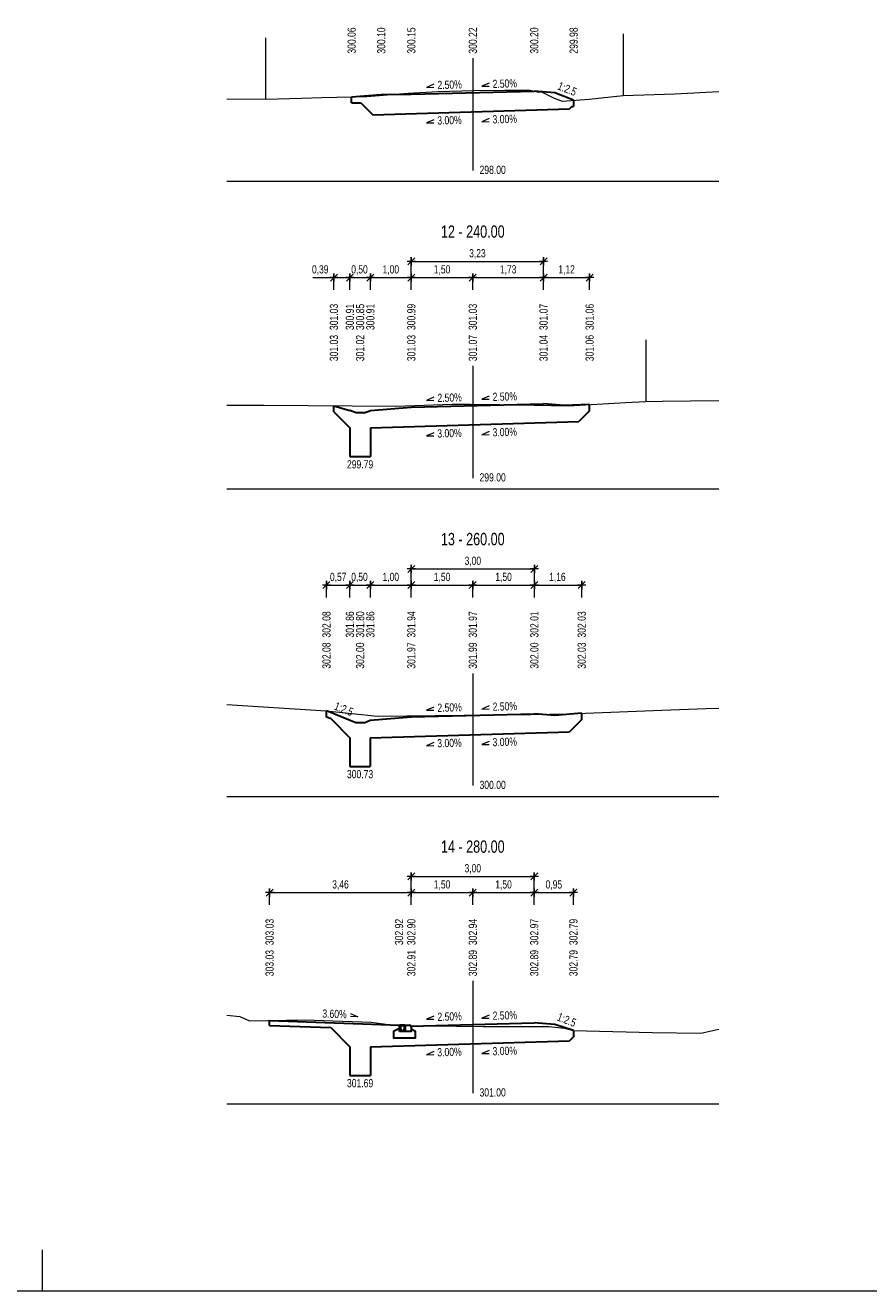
# Model space of a CAD drawing. Header units: metres. Extents: x -555394.9 to -555310.9, y -1125342.1 to -1125282.7.
# Tile 2 of 7: x -555374.3 to -555353.7, y -1125342.1 to -1125311.3. Entities that reach past the tile are written whole.
import ezdxf
from ezdxf.enums import TextEntityAlignment as Align

# ---------------------------------------------------------------- set-up
doc = ezdxf.new("R2010")
doc.units = ezdxf.units.M
doc.header["$MEASUREMENT"] = 0
doc.linetypes.add('DGN Style 4', pattern=[5.477252, 2.736915, -1.368458, 0.003421, -1.368458])
doc.layers.get('0').update_dxf_attribs({"lineweight": 13})
for name, color, linetype, lineweight in [('16', 7, 'Continuous', 0), ('KOTY', 7, 'Continuous', 13), ('PR_NAVRH', 1, 'Continuous', 30), ('PR_SKLON_NAVRH', 1, 'Continuous', 13), ('PR_STANICENI', 7, 'Continuous', 0), ('PR_VYSKY_NAVRH', 1, 'Continuous', 13), ('PR_VYSKY_TEREN', 7, 'Continuous', 13), ('RAMECEK', 7, 'Continuous', 0), ('TEREN', 7, 'Continuous', 0)]:
    doc.layers.add(name, color=color, linetype=linetype, lineweight=lineweight)
doc.styles.add('Style-Arial', font='arial.ttf')

# ---------------------------------------------------------------- blocks, each defined once
blk = doc.blocks.new('KOTA_ZN250')
at = {"color": 0, "linetype": 'ByBlock', "lineweight": -2, "ltscale": 0.25}
for p, q in [((-0.25, 0), (0.25, 0)), ((0.212, 0.212), (-0.212, -0.212)), ((0, -0.25), (0, 0.25))]:
    blk.add_line(p, q, dxfattribs=at)

msp = doc.modelspace()

# ---------------------------------------------------------------- linework, layer by layer
at = {"layer": '16', "color": 1, "linetype": 'DGN Style 4', "lineweight": 13}
for p, q in [((-555363.4, -1125312.055), (-555363.4, -1125315.055)), ((-555363.4, -1125319.555), (-555363.4, -1125322.555)), ((-555363.4, -1125327.055), (-555363.4, -1125330.055)), ((-555363.4, -1125334.555), (-555363.4, -1125337.555))]:
    msp.add_line(p, q, dxfattribs=at)
at = {"layer": '16', "color": 7, "linetype": 'Continuous', "lineweight": 0}
for p, q in [((-555369.4, -1125315.055), (-555357.4, -1125315.055)), ((-555369.4, -1125322.555), (-555357.4, -1125322.555)), ((-555369.4, -1125330.055), (-555357.4, -1125330.055)), ((-555369.4, -1125337.555), (-555357.4, -1125337.555))]:
    msp.add_line(p, q, dxfattribs=at)
at = {"layer": 'KOTY'}
for p, q in [((-555364.9, -1125317.308), (-555364.9, -1125316.908)), ((-555361.674, -1125317.308), (-555361.674, -1125316.908)), ((-555364.9, -1125317.008), (-555361.674, -1125317.008)), ((-555367.3, -1125317.402), (-555360.549, -1125317.402)), ((-555366.79, -1125317.702), (-555366.79, -1125317.302)), ((-555366.4, -1125317.702), (-555366.4, -1125317.302)), ((-555365.9, -1125317.702), (-555365.9, -1125317.302)), ((-555364.9, -1125317.702), (-555364.9, -1125317.302)), ((-555363.4, -1125317.702), (-555363.4, -1125317.302)), ((-555361.674, -1125317.702), (-555361.674, -1125317.302)), ((-555360.549, -1125317.702), (-555360.549, -1125317.302)), ((-555364.9, -1125324.808), (-555364.9, -1125324.408)), ((-555364.9, -1125324.508), (-555361.898, -1125324.508)), ((-555361.898, -1125324.808), (-555361.898, -1125324.408)), ((-555366.971, -1125325.202), (-555366.971, -1125324.802)), ((-555366.971, -1125324.902), (-555360.743, -1125324.902)), ((-555366.4, -1125325.202), (-555366.4, -1125324.802)), ((-555365.9, -1125325.202), (-555365.9, -1125324.802)), ((-555364.9, -1125325.202), (-555364.9, -1125324.802)), ((-555363.4, -1125325.202), (-555363.4, -1125324.802)), ((-555361.898, -1125325.202), (-555361.898, -1125324.802)), ((-555360.743, -1125325.202), (-555360.743, -1125324.802)), ((-555364.9, -1125332.308), (-555364.9, -1125331.908)), ((-555364.9, -1125332.008), (-555361.898, -1125332.008)), ((-555361.9, -1125332.308), (-555361.9, -1125331.908)), ((-555368.359, -1125332.702), (-555368.359, -1125332.302)), ((-555364.9, -1125332.702), (-555364.9, -1125332.302)), ((-555363.4, -1125332.702), (-555363.4, -1125332.302)), ((-555361.9, -1125332.702), (-555361.9, -1125332.302)), ((-555360.945, -1125332.702), (-555360.945, -1125332.302)), ((-555368.359, -1125332.402), (-555360.945, -1125332.402))]:
    msp.add_line(p, q, dxfattribs=at)
at = {"layer": 'PR_NAVRH'}
for p, q in [((-555366.356, -1125312.992), (-555365.634, -1125312.934)), ((-555365.634, -1125312.934), (-555364.9, -1125312.929)), ((-555364.9, -1125312.929), (-555361.9, -1125312.854)), ((-555361.4, -1125312.894), (-555361.9, -1125312.854)), ((-555360.939, -1125313.079), (-555361.4, -1125312.894)), ((-555366.356, -1125313.142), (-555366.356, -1125312.992)), ((-555366.134, -1125313.137), (-555365.838, -1125313.433)), ((-555360.986, -1125313.232), (-555361.042, -1125313.289)), ((-555360.939, -1125313.079), (-555360.939, -1125313.229)), ((-555365.838, -1125313.433), (-555361.042, -1125313.289)), ((-555366.79, -1125320.678), (-555366.79, -1125320.528)), ((-555366.79, -1125320.528), (-555366.4, -1125320.642)), ((-555366.25, -1125320.702), (-555366.4, -1125320.642)), ((-555366.05, -1125320.702), (-555365.9, -1125320.642)), ((-555365.9, -1125320.642), (-555364.9, -1125320.562)), ((-555364.9, -1125320.562), (-555361.674, -1125320.481)), ((-555361.174, -1125320.521), (-555361.674, -1125320.481)), ((-555360.549, -1125320.499), (-555361.174, -1125320.521)), ((-555360.549, -1125320.649), (-555360.816, -1125320.916)), ((-555360.549, -1125320.649), (-555360.549, -1125320.499)), ((-555366.79, -1125320.678), (-555366.4, -1125321.068)), ((-555366.05, -1125320.702), (-555366.25, -1125320.702)), ((-555365.9, -1125321.068), (-555360.816, -1125320.916)), ((-555366.4, -1125321.068), (-555366.4, -1125321.768)), ((-555365.9, -1125321.068), (-555365.9, -1125321.768)), ((-555366.4, -1125321.768), (-555365.9, -1125321.768)), ((-555366.251, -1125328.259), (-555366.971, -1125327.971)), ((-555366.971, -1125328.121), (-555366.971, -1125327.971)), ((-555364.901, -1125328.119), (-555361.898, -1125328.043)), ((-555361.398, -1125328.083), (-555361.898, -1125328.043)), ((-555360.743, -1125328.03), (-555361.398, -1125328.083)), ((-555360.743, -1125328.18), (-555360.743, -1125328.03)), ((-555366.86, -1125328.165), (-555366.971, -1125328.121)), ((-555366.86, -1125328.165), (-555366.401, -1125328.624)), ((-555366.051, -1125328.259), (-555366.251, -1125328.259)), ((-555366.051, -1125328.259), (-555365.901, -1125328.199)), ((-555365.901, -1125328.199), (-555364.901, -1125328.119)), ((-555360.743, -1125328.18), (-555361.041, -1125328.478)), ((-555366.401, -1125328.624), (-555366.401, -1125329.324)), ((-555365.901, -1125328.624), (-555361.041, -1125328.478)), ((-555365.901, -1125328.624), (-555365.901, -1125329.324)), ((-555366.401, -1125329.324), (-555365.901, -1125329.324)), ((-555368.359, -1125335.521), (-555365.185, -1125335.636)), ((-555368.359, -1125335.641), (-555368.359, -1125335.521)), ((-555368.359, -1125335.641), (-555366.865, -1125335.695)), ((-555366.865, -1125335.695), (-555366.4, -1125336.161)), ((-555365.185, -1125335.64), (-555365.185, -1125335.636)), ((-555365.185, -1125335.676), (-555365.185, -1125335.64)), ((-555365.185, -1125335.677), (-555365.185, -1125335.676)), ((-555365.185, -1125335.683), (-555365.185, -1125335.677)), ((-555365.185, -1125335.677), (-555365.167, -1125335.687)), ((-555365.185, -1125335.692), (-555365.185, -1125335.683)), ((-555365.167, -1125335.693), (-555365.185, -1125335.683)), ((-555365.185, -1125335.697), (-555365.185, -1125335.692)), ((-555365.185, -1125335.692), (-555365.172, -1125335.699)), ((-555365.185, -1125335.74), (-555365.185, -1125335.697)), ((-555365.174, -1125335.704), (-555365.185, -1125335.697)), ((-555365.185, -1125335.743), (-555365.185, -1125335.74)), ((-555365.185, -1125335.74), (-555365.172, -1125335.74)), ((-555365.185, -1125335.793), (-555365.185, -1125335.743)), ((-555365.183, -1125335.638), (-555365.182, -1125335.638)), ((-555365.18, -1125335.64), (-555365.18, -1125335.657)), ((-555365.172, -1125335.638), (-555365.179, -1125335.638)), ((-555365.179, -1125335.638), (-555365.179, -1125335.644)), ((-555365.179, -1125335.658), (-555365.171, -1125335.658)), ((-555365.177, -1125335.645), (-555365.176, -1125335.658)), ((-555365.176, -1125335.658), (-555365.17, -1125335.658)), ((-555365.174, -1125335.658), (-555365.174, -1125335.664)), ((-555365.174, -1125335.664), (-555365.17, -1125335.664)), ((-555365.172, -1125335.636), (-555365.169, -1125335.636)), ((-555365.163, -1125335.638), (-555365.172, -1125335.638)), ((-555365.172, -1125335.74), (-555365.172, -1125335.762)), ((-555365.172, -1125335.762), (-555365.153, -1125335.78)), ((-555365.17, -1125335.658), (-555365.169, -1125335.647)), ((-555365.17, -1125335.658), (-555365.17, -1125335.664)), ((-555365.17, -1125335.665), (-555365.166, -1125335.661)), ((-555365.165, -1125335.673), (-555365.17, -1125335.666)), ((-555365.165, -1125335.636), (-555365.169, -1125335.636)), ((-555365.169, -1125335.646), (-555365.169, -1125335.641)), ((-555365.168, -1125335.646), (-555365.169, -1125335.646)), ((-555365.065, -1125335.653), (-555365.169, -1125335.653)), ((-555365.168, -1125335.665), (-555365.169, -1125335.666)), ((-555365.169, -1125335.668), (-555365.167, -1125335.671)), ((-555365.163, -1125335.644), (-555365.167, -1125335.644)), ((-555365.167, -1125335.662), (-555365.167, -1125335.662)), ((-555365.167, -1125335.673), (-555365.167, -1125335.683)), ((-555365.167, -1125335.687), (-555365.167, -1125335.683)), ((-555365.167, -1125335.687), (-555365.167, -1125335.688)), ((-555365.167, -1125335.693), (-555365.167, -1125335.693)), ((-555365.167, -1125335.693), (-555365.167, -1125335.693)), ((-555365.167, -1125335.693), (-555365.167, -1125335.693)), ((-555365.165, -1125335.636), (-555365.162, -1125335.636)), ((-555365.165, -1125335.659), (-555365.165, -1125335.656)), ((-555365.165, -1125335.673), (-555365.159, -1125335.673)), ((-555365.128, -1125335.638), (-555365.163, -1125335.638)), ((-555365.128, -1125335.644), (-555365.163, -1125335.644)), ((-555365.158, -1125335.636), (-555365.162, -1125335.636)), ((-555365.157, -1125335.673), (-555365.159, -1125335.673)), ((-555365.158, -1125335.636), (-555365.156, -1125335.636)), ((-555365.157, -1125335.673), (-555365.157, -1125335.653)), ((-555365.141, -1125335.636), (-555365.138, -1125335.636)), ((-555365.127, -1125335.636), (-555365.138, -1125335.636)), ((-555365.119, -1125335.638), (-555365.128, -1125335.638)), ((-555365.122, -1125335.644), (-555365.128, -1125335.644)), ((-555365.127, -1125335.636), (-555365.125, -1125335.636)), ((-555365.122, -1125335.641), (-555365.122, -1125335.644)), ((-555365.122, -1125335.644), (-555365.112, -1125335.644)), ((-555365.115, -1125335.638), (-555365.119, -1125335.638)), ((-555365.106, -1125335.638), (-555365.115, -1125335.638)), ((-555365.112, -1125335.644), (-555365.112, -1125335.641)), ((-555365.106, -1125335.644), (-555365.112, -1125335.644)), ((-555365.11, -1125335.636), (-555365.107, -1125335.636)), ((-555365.096, -1125335.636), (-555365.107, -1125335.636)), ((-555365.072, -1125335.638), (-555365.106, -1125335.638)), ((-555365.072, -1125335.644), (-555365.106, -1125335.644)), ((-555365.096, -1125335.636), (-555365.094, -1125335.636)), ((-555365.081, -1125335.78), (-555365.062, -1125335.762)), ((-555365.079, -1125335.636), (-555365.076, -1125335.636)), ((-555365.077, -1125335.653), (-555365.077, -1125335.673)), ((-555365.075, -1125335.673), (-555365.077, -1125335.673)), ((-555365.065, -1125335.636), (-555365.076, -1125335.636)), ((-555365.07, -1125335.673), (-555365.075, -1125335.673)), ((-555365.063, -1125335.638), (-555365.072, -1125335.638)), ((-555365.067, -1125335.644), (-555365.072, -1125335.644)), ((-555365.064, -1125335.666), (-555365.07, -1125335.673)), ((-555365.069, -1125335.656), (-555365.069, -1125335.659)), ((-555365.068, -1125335.661), (-555365.064, -1125335.665)), ((-555365.067, -1125335.662), (-555365.067, -1125335.662)), ((-555365.067, -1125335.671), (-555365.065, -1125335.668)), ((-555365.067, -1125335.683), (-555365.067, -1125335.673)), ((-555365.067, -1125335.687), (-555365.05, -1125335.677)), ((-555365.05, -1125335.683), (-555365.067, -1125335.693)), ((-555365.067, -1125335.683), (-555365.067, -1125335.687)), ((-555365.067, -1125335.688), (-555365.067, -1125335.687)), ((-555365.066, -1125335.641), (-555365.066, -1125335.646)), ((-555365.066, -1125335.646), (-555365.066, -1125335.646)), ((-555365.066, -1125335.647), (-555365.065, -1125335.658)), ((-555365.065, -1125335.666), (-555365.066, -1125335.665)), ((-555365.065, -1125335.636), (-555365.063, -1125335.636)), ((-555365.065, -1125335.658), (-555365.059, -1125335.658)), ((-555365.065, -1125335.658), (-555365.065, -1125335.664)), ((-555365.065, -1125335.664), (-555365.061, -1125335.664)), ((-555365.064, -1125335.658), (-555365.055, -1125335.658)), ((-555365.056, -1125335.638), (-555365.063, -1125335.638)), ((-555365.062, -1125335.699), (-555365.05, -1125335.692)), ((-555365.062, -1125335.762), (-555365.062, -1125335.74)), ((-555365.062, -1125335.74), (-555365.05, -1125335.74)), ((-555365.061, -1125335.658), (-555365.061, -1125335.664)), ((-555365.05, -1125335.697), (-555365.06, -1125335.703)), ((-555365.059, -1125335.658), (-555365.057, -1125335.645)), ((-555365.056, -1125335.644), (-555365.056, -1125335.638)), ((-555365.054, -1125335.657), (-555365.054, -1125335.64)), ((-555365.052, -1125335.638), (-555365.052, -1125335.638)), ((-555365.05, -1125335.64), (-555365.05, -1125335.676)), ((-555365.05, -1125335.676), (-555365.05, -1125335.677)), ((-555365.05, -1125335.677), (-555365.05, -1125335.683)), ((-555365.05, -1125335.683), (-555365.05, -1125335.692)), ((-555365.05, -1125335.692), (-555365.05, -1125335.697)), ((-555365.05, -1125335.697), (-555365.05, -1125335.74)), ((-555365.05, -1125335.74), (-555365.05, -1125335.743)), ((-555365.05, -1125335.743), (-555365.05, -1125335.793)), ((-555364.9, -1125335.656), (-555361.9, -1125335.581)), ((-555361.4, -1125335.621), (-555361.9, -1125335.581)), ((-555360.945, -1125335.768), (-555361.4, -1125335.621)), ((-555360.945, -1125335.768), (-555360.945, -1125335.918)), ((-555365.9, -1125336.161), (-555361.042, -1125336.015)), ((-555365.142, -1125335.793), (-555365.185, -1125335.793)), ((-555365.153, -1125335.78), (-555365.139, -1125335.78)), ((-555365.139, -1125335.793), (-555365.142, -1125335.793)), ((-555365.139, -1125335.78), (-555365.139, -1125335.793)), ((-555365.095, -1125335.793), (-555365.139, -1125335.793)), ((-555365.095, -1125335.793), (-555365.095, -1125335.78)), ((-555365.095, -1125335.78), (-555365.081, -1125335.78)), ((-555365.092, -1125335.793), (-555365.095, -1125335.793)), ((-555365.05, -1125335.793), (-555365.092, -1125335.793)), ((-555360.945, -1125335.918), (-555361.042, -1125336.015)), ((-555366.4, -1125336.161), (-555366.4, -1125336.861)), ((-555365.9, -1125336.161), (-555365.9, -1125336.861)), ((-555366.4, -1125336.861), (-555365.9, -1125336.861))]:
    msp.add_line(p, q, dxfattribs=at)
at = {"layer": 'PR_NAVRH', "flags": 128}
for points in [[(-555366.356, -1125313.142), (-555366.134, -1125313.137)], [(-555360.986, -1125313.232), (-555360.939, -1125313.229)], [(-555365.185, -1125335.719), (-555365.335, -1125335.793), (-555365.335, -1125335.943), (-555364.8, -1125335.943), (-555364.8, -1125335.786), (-555364.9, -1125335.736)], [(-555364.9, -1125335.686), (-555364.9, -1125335.786), (-555365.05, -1125335.786), (-555365.05, -1125335.636), (-555364.95, -1125335.636)]]:
    msp.add_lwpolyline(points, dxfattribs=at)
at = {"layer": 'PR_NAVRH'}
for centre, radius, start, end in [((-555365.183, -1125335.64), 0.002, 90, 180), ((-555365.182, -1125335.64), 0.002, 0, 90), ((-555365.179, -1125335.657), 0.0015, 180, 270), ((-555365.179, -1125335.646), 0.0015, 6.7948, 90), ((-555365.174, -1125335.637), 0.001, 270, 0), ((-555365.055, -1125335.688), 0.12, 187.6185, 223.9341), ((-555365.172, -1125335.637), 0.001, 90, 180), ((-555365.172, -1125335.641), 0.003, 0.0139, 90.0073), ((-555365.055, -1125335.688), 0.117, 185.6848, 223.9959), ((-555365.171, -1125335.662), 0.0035, 0, 90), ((-555365.17, -1125335.666), 0.001, 131.7476, 222.4396), ((-555365.168, -1125335.667), 0.0015, 135, 210), ((-555365.166, -1125335.647), 0.003, 158.642, 175), ((-555365.166, -1125335.647), 0.003, 120.2093, 158.642), ((-555365.168, -1125335.656), 0.003, 0, 90), ((-555365.171, -1125335.662), 0.0035, 315, 0), ((-555365.167, -1125335.637), 0.001, 270, 0), ((-555365.171, -1125335.673), 0.0035, 0, 30), ((-555365.068, -1125335.688), 0.0988, 180, 182.6638), ((-555365.068, -1125335.688), 0.0988, 182.6638, 182.6641), ((-555365.068, -1125335.688), 0.0988, 182.6641, 182.7137), ((-555365.056, -1125335.688), 0.111, 182.44, 224.0213), ((-555365.165, -1125335.637), 0.001, 90, 180), ((-555365.168, -1125335.659), 0.003, 311.7476, 0), ((-555365.156, -1125335.637), 0.001, 0, 90), ((-555365.154, -1125335.637), 0.001, 180, 270), ((-555365.143, -1125335.637), 0.001, 270, 0), ((-555365.141, -1125335.637), 0.001, 90, 180), ((-555365.117, -1125335.745), 0.0355, 226.8303, 313.1697), ((-555365.117, -1125335.745), 0.0328, 226.8303, 313.1697), ((-555365.117, -1125335.745), 0.0275, 226.7955, 313.2045), ((-555365.125, -1125335.637), 0.001, 0, 90), ((-555365.123, -1125335.637), 0.001, 180, 270), ((-555365.119, -1125335.641), 0.003, 89.9927, 179.9861), ((-555365.115, -1125335.641), 0.003, 0.0139, 90.0073), ((-555365.112, -1125335.637), 0.001, 270, 0), ((-555365.11, -1125335.637), 0.001, 90, 180), ((-555365.178, -1125335.688), 0.111, 315.9787, 357.56), ((-555365.179, -1125335.688), 0.117, 316.001, 354.3635), ((-555365.094, -1125335.637), 0.001, 0, 90), ((-555365.092, -1125335.637), 0.001, 180, 270), ((-555365.179, -1125335.688), 0.12, 316.0625, 352.4296), ((-555365.081, -1125335.637), 0.001, 270, 0), ((-555365.079, -1125335.637), 0.001, 90, 180), ((-555365.066, -1125335.656), 0.003, 90, 180), ((-555365.066, -1125335.659), 0.003, 180, 228.2524), ((-555365.069, -1125335.647), 0.003, 21.358, 59.7907), ((-555365.064, -1125335.662), 0.0035, 90, 180), ((-555365.064, -1125335.662), 0.0035, 180, 225), ((-555365.064, -1125335.673), 0.0035, 150, 180), ((-555365.166, -1125335.688), 0.0988, 357.2863, 0), ((-555365.063, -1125335.641), 0.003, 89.9927, 179.9861), ((-555365.069, -1125335.647), 0.003, 5, 21.358), ((-555365.066, -1125335.667), 0.0015, 330, 45), ((-555365.065, -1125335.666), 0.001, 317.5604, 48.2524), ((-555365.063, -1125335.637), 0.001, 0, 90), ((-555365.061, -1125335.637), 0.001, 180, 270), ((-555365.056, -1125335.646), 0.0015, 90, 173.2052), ((-555365.055, -1125335.657), 0.0015, 270, 0), ((-555365.052, -1125335.64), 0.002, 90, 180), ((-555365.052, -1125335.64), 0.002, 0, 90), ((-555364.95, -1125335.686), 0.05, 0, 90)]:
    msp.add_arc(centre, radius, start, end, dxfattribs=at)
for centre, major_axis, start_param, end_param in [((-555365.098, -1125335.739), (-0.0514, -0.089), 4.73615, 4.781601), ((-555365.136, -1125335.739), (-0.0514, 0.089), 4.644333, 4.689752)]:
    msp.add_ellipse(centre, major_axis=major_axis, ratio=0.818421, start_param=start_param, end_param=end_param, dxfattribs=at)
at = {"layer": 'PR_SKLON_NAVRH', "color": 1, "lineweight": 13, "ltscale": 0.05}
for p, q in [((-555364.351, -1125312.689), (-555364.528, -1125312.765)), ((-555364.528, -1125312.765), (-555364.348, -1125312.761)), ((-555363.003, -1125312.662), (-555363.18, -1125312.738)), ((-555363.18, -1125312.738), (-555363.001, -1125312.735)), ((-555363.003, -1125313.527), (-555363.18, -1125313.603)), ((-555364.351, -1125313.554), (-555364.528, -1125313.63)), ((-555364.528, -1125313.63), (-555364.348, -1125313.626)), ((-555363.18, -1125313.603), (-555363.001, -1125313.6)), ((-555364.351, -1125320.321), (-555364.528, -1125320.397)), ((-555363.003, -1125320.295), (-555363.18, -1125320.371)), ((-555364.528, -1125320.397), (-555364.348, -1125320.394)), ((-555363.18, -1125320.371), (-555363.001, -1125320.367)), ((-555364.351, -1125321.187), (-555364.528, -1125321.263)), ((-555364.528, -1125321.263), (-555364.348, -1125321.259)), ((-555363.003, -1125321.16), (-555363.18, -1125321.236)), ((-555363.18, -1125321.236), (-555363.001, -1125321.232)), ((-555364.351, -1125327.878), (-555364.528, -1125327.954)), ((-555364.528, -1125327.954), (-555364.348, -1125327.95)), ((-555363.003, -1125327.851), (-555363.18, -1125327.927)), ((-555363.18, -1125327.927), (-555363.001, -1125327.924)), ((-555364.351, -1125328.743), (-555364.528, -1125328.819)), ((-555364.528, -1125328.819), (-555364.348, -1125328.815)), ((-555363.003, -1125328.716), (-555363.18, -1125328.792)), ((-555363.18, -1125328.792), (-555363.001, -1125328.789)), ((-555366.207, -1125335.428), (-555366.386, -1125335.424)), ((-555366.384, -1125335.352), (-555366.207, -1125335.428)), ((-555364.351, -1125335.415), (-555364.528, -1125335.491)), ((-555363.003, -1125335.388), (-555363.18, -1125335.464)), ((-555363.18, -1125335.464), (-555363.001, -1125335.461)), ((-555364.528, -1125335.491), (-555364.348, -1125335.487)), ((-555364.351, -1125336.28), (-555364.528, -1125336.356)), ((-555364.528, -1125336.356), (-555364.348, -1125336.353)), ((-555363.003, -1125336.254), (-555363.18, -1125336.33)), ((-555363.18, -1125336.33), (-555363.001, -1125336.326))]:
    msp.add_line(p, q, dxfattribs=at)
at = {"layer": 'RAMECEK', "ltscale": 0.25}
msp.add_line((-555373.9, -1125342.111), (-555373.9, -1125341.111), dxfattribs=at)
at = {"layer": 'RAMECEK', "ltscale": 0.25, "flags": 128}
msp.add_lwpolyline([(-555394.9, -1125342.111), (-555310.9, -1125342.111), (-555310.9, -1125282.711), (-555394.9, -1125282.711)], close=True, dxfattribs=at)
at = {"layer": 'TEREN', "color": 7, "lineweight": 13}
for p, q in [((-555368.462, -1125311.552), (-555368.462, -1125313.052)), ((-555359.731, -1125311.458), (-555359.731, -1125312.958)), ((-555359.179, -1125318.924), (-555359.179, -1125320.424))]:
    msp.add_line(p, q, dxfattribs=at)
at = {"layer": 'TEREN', "color": 7, "lineweight": 13, "flags": 128}
for points in [[(-555369.4, -1125313.047), (-555368.462, -1125313.052), (-555367.583, -1125313.03), (-555367.081, -1125313.009), (-555365.982, -1125312.983), (-555364.985, -1125312.907), (-555364.246, -1125312.868), (-555363.383, -1125312.839), (-555362.62, -1125312.835), (-555361.998, -1125312.836), (-555361.833, -1125312.872), (-555361.705, -1125312.884), (-555361.432, -1125313.023), (-555361.223, -1125313.101), (-555360.562, -1125313.049), (-555359.731, -1125312.958), (-555358.471, -1125312.921), (-555357.4, -1125312.864)], [(-555369.4, -1125320.514), (-555368.491, -1125320.516), (-555365.273, -1125320.538), (-555363.903, -1125320.494), (-555363.456, -1125320.487), (-555362.745, -1125320.495), (-555361.067, -1125320.527), (-555359.673, -1125320.451), (-555359.179, -1125320.424), (-555358.777, -1125320.42), (-555357.4, -1125320.398)], [(-555369.4, -1125327.815), (-555366.976, -1125327.97), (-555365.722, -1125328.097), (-555362.2, -1125328.055), (-555361.987, -1125328.055), (-555361.067, -1125328.042), (-555358.787, -1125327.956), (-555357.705, -1125327.91), (-555357.4, -1125327.901)], [(-555369.4, -1125335.393), (-555369.081, -1125335.421), (-555368.848, -1125335.529), (-555367.498, -1125335.508), (-555365.876, -1125335.559), (-555365.519, -1125335.614), (-555365.129, -1125335.647), (-555363.146, -1125335.665), (-555361.55, -1125335.67), (-555361.387, -1125335.68), (-555361.163, -1125335.706), (-555360.955, -1125335.768), (-555359.015, -1125335.814), (-555357.835, -1125335.827), (-555357.4, -1125335.73)]]:
    msp.add_lwpolyline(points, dxfattribs=at)

# ---------------------------------------------------------------- block references
at = {"layer": 'KOTY', "xscale": 0.3999200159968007, "yscale": 0.3999200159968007, "rotation": 179.9999999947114}
for p in [(-555364.9, -1125317.008), (-555361.674, -1125317.008), (-555366.79, -1125317.402), (-555366.4, -1125317.402), (-555365.9, -1125317.402), (-555364.9, -1125317.402), (-555363.4, -1125317.402), (-555361.674, -1125317.402), (-555360.549, -1125317.402), (-555364.9, -1125324.508), (-555361.898, -1125324.508), (-555366.971, -1125324.902), (-555366.4, -1125324.902), (-555365.9, -1125324.902), (-555364.9, -1125324.902), (-555363.4, -1125324.902), (-555361.898, -1125324.902), (-555360.743, -1125324.902), (-555364.9, -1125332.008), (-555361.9, -1125332.008), (-555368.359, -1125332.402), (-555364.9, -1125332.402), (-555363.4, -1125332.402), (-555361.9, -1125332.402), (-555360.945, -1125332.402)]:
    msp.add_blockref('KOTA_ZN250', p, dxfattribs=at)

# ---------------------------------------------------------------- texts
at = {"layer": '16', "color": 1, "lineweight": 0, "style": 'Style-Arial', "width": 0.75}
for s, rotation, p in [('2.50%', 1.6842, (-555363.963, -1125312.798)), ('2.50%', 1.6842, (-555362.616, -1125312.771)), ('3.00%', 1.6842, (-555363.966, -1125313.663)), ('3.00%', 1.6842, (-555362.618, -1125313.636)), ('2.50%', 1.6842, (-555363.963, -1125320.43)), ('2.50%', 1.6842, (-555362.616, -1125320.404)), ('3.00%', 1.6842, (-555363.966, -1125321.296)), ('3.00%', 1.6842, (-555362.618, -1125321.269)), ('2.50%', 1.6842, (-555363.963, -1125327.987)), ('2.50%', 1.6842, (-555362.616, -1125327.96)), ('3.00%', 1.6842, (-555363.966, -1125328.852)), ('3.00%', 1.6842, (-555362.618, -1125328.825)), ('3.60%', 358.3158, (-555366.777, -1125335.46)), ('2.50%', 1.6842, (-555363.963, -1125335.524)), ('2.50%', 1.6842, (-555362.616, -1125335.497)), ('3.00%', 1.6842, (-555363.966, -1125336.389)), ('3.00%', 1.6842, (-555362.618, -1125336.363))]:
    msp.add_text(s, height=0.2, rotation=rotation, dxfattribs=at).set_placement(p, align=Align.CENTER)
at = {"layer": 'KOTY', "linetype": 'Continuous', "style": 'Style-Arial', "width": 0.74}
for s, p in [('3,23', (-555363.287, -1125316.808)), ('0,39', (-555367.123, -1125317.202)), ('0,50', (-555366.165, -1125317.202)), ('1,00', (-555365.4, -1125317.202)), ('1,50', (-555364.15, -1125317.202)), ('1,73', (-555362.537, -1125317.202)), ('1,12', (-555361.111, -1125317.202)), ('3,00', (-555363.399, -1125324.308)), ('0,57', (-555366.685, -1125324.702)), ('0,50', (-555366.165, -1125324.702)), ('1,00', (-555365.4, -1125324.702)), ('1,50', (-555364.15, -1125324.702)), ('1,50', (-555362.649, -1125324.702)), ('1,16', (-555361.336, -1125324.702)), ('3,00', (-555363.399, -1125331.808)), ('3,46', (-555366.629, -1125332.202)), ('1,50', (-555364.15, -1125332.202)), ('1,50', (-555362.649, -1125332.202)), ('0,95', (-555361.422, -1125332.202))]:
    msp.add_text(s, height=0.2, rotation=360, dxfattribs=at).set_placement(p, align=Align.MIDDLE_CENTER)
at = {"layer": 'PR_STANICENI', "color": 1, "lineweight": 13, "style": 'Style-Arial', "width": 0.733333}
for s, p in [('12 - 240.00', (-555363.4, -1125316.28)), ('13 - 260.00', (-555363.4, -1125323.78)), ('14 - 280.00', (-555363.4, -1125331.28))]:
    msp.add_text(s, height=0.3, rotation=360, dxfattribs=at).set_placement(p, align=Align.MIDDLE_CENTER)
at = {"layer": 'PR_VYSKY_NAVRH', "color": 1, "style": 'Style-Arial', "width": 0.75}
for s, rotation, p in [('1:2.5', 338.1986, (-555361.313, -1125312.713)), ('301.03', 90, (-555366.79, -1125318.683)), ('300.91', 90, (-555366.4, -1125318.683)), ('300.85', 90, (-555366.15, -1125318.683)), ('300.91', 90, (-555365.9, -1125318.683)), ('300.99', 90, (-555364.9, -1125318.683)), ('301.03', 90, (-555363.4, -1125318.683)), ('301.07', 90, (-555361.674, -1125318.683)), ('301.06', 90, (-555360.549, -1125318.683)), ('302.08', 90, (-555366.971, -1125326.183)), ('301.86', 90, (-555366.4, -1125326.183)), ('301.80', 90, (-555366.15, -1125326.183)), ('301.86', 90, (-555365.9, -1125326.183)), ('301.94', 90, (-555364.9, -1125326.183)), ('301.97', 90, (-555363.4, -1125326.183)), ('302.01', 90, (-555361.898, -1125326.183)), ('302.03', 90, (-555360.743, -1125326.183)), ('1:2.5', 338.1986, (-555366.763, -1125327.838)), ('303.03', 90, (-555368.359, -1125333.683)), ('302.92', 90, (-555365.2, -1125333.683)), ('302.90', 90, (-555364.9, -1125333.683)), ('302.94', 90, (-555363.4, -1125333.683)), ('302.97', 90, (-555361.9, -1125333.683)), ('302.79', 90, (-555360.945, -1125333.683)), ('1:2.5', 338.1986, (-555361.325, -1125335.418))]:
    msp.add_text(s, height=0.2, rotation=rotation, dxfattribs=at).set_placement(p, align=Align.MIDDLE_LEFT)
for s, p in [('299.79', (-555366.15, -1125321.957)), ('300.73', (-555366.151, -1125329.513)), ('301.69', (-555366.15, -1125337.05))]:
    msp.add_text(s, height=0.2, dxfattribs=at).set_placement(p, align=Align.MIDDLE_CENTER)
at = {"layer": 'PR_VYSKY_TEREN', "style": 'Style-Arial', "width": 0.75}
for s, rotation, p in [('300.06', 90, (-555366.356, -1125311.942)), ('300.10', 90, (-555365.634, -1125311.942)), ('300.15', 90, (-555364.9, -1125311.942)), ('300.22', 90, (-555363.4, -1125311.942)), ('300.20', 90, (-555361.9, -1125311.942)), ('299.98', 90, (-555360.939, -1125311.942)), ('298.00', 360, (-555363.236, -1125314.775)), ('301.03', 90, (-555366.79, -1125319.442)), ('301.02', 90, (-555366.15, -1125319.442)), ('301.03', 90, (-555364.9, -1125319.442)), ('301.07', 90, (-555363.4, -1125319.442)), ('301.04', 90, (-555361.674, -1125319.442)), ('301.06', 90, (-555360.549, -1125319.442)), ('299.00', 360, (-555363.236, -1125322.275)), ('302.08', 90, (-555366.971, -1125326.942)), ('302.00', 90, (-555366.15, -1125326.942)), ('301.97', 90, (-555364.9, -1125326.942)), ('301.99', 90, (-555363.4, -1125326.942)), ('302.00', 90, (-555361.898, -1125326.942)), ('302.03', 90, (-555360.743, -1125326.942)), ('300.00', 360, (-555363.236, -1125329.775)), ('303.03', 90, (-555368.359, -1125334.442)), ('302.91', 90, (-555364.9, -1125334.442)), ('302.89', 90, (-555363.4, -1125334.442)), ('302.89', 90, (-555361.9, -1125334.442)), ('302.79', 90, (-555360.945, -1125334.442)), ('301.00', 360, (-555363.236, -1125337.275))]:
    msp.add_text(s, height=0.2, rotation=rotation, dxfattribs=at).set_placement(p, align=Align.MIDDLE_LEFT)

doc.saveas('drawing.dxf')
